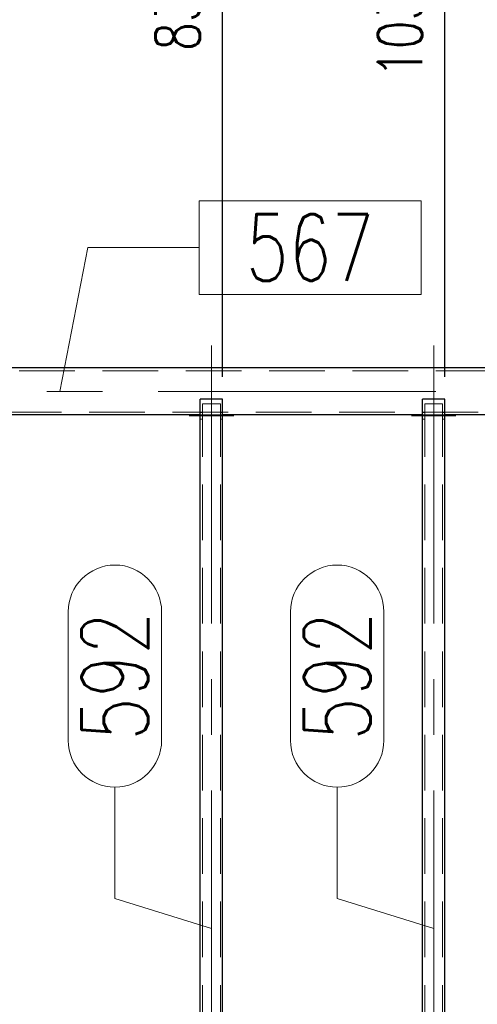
# Model space of a CAD drawing. Header units: millimetres. Extents: x -845 to -83, y 8759 to 9255.
# Tile 75 of 119: x -506 to -486, y 8913 to 8957. Entities that reach past the tile are written whole.
import ezdxf

# ---------------------------------------------------------------- set-up
doc = ezdxf.new("R2010")
doc.units = ezdxf.units.MM
doc.header["$LTSCALE"] = 10
doc.linetypes.add('HIDDEN', pattern=[0.375, 0.25, -0.125])
doc.linetypes.add('MITTE', pattern=[2, 1.25, -0.25, 0.25, -0.25])
doc.layers.get('Defpoints').update_dxf_attribs({"color": 1})
for name, color, linetype, lineweight in [('PS_DIM', 4, 'Continuous', 13), ('PS_Hidden', 2, 'HIDDEN', 9), ('PS_Mid', 5, 'MITTE', 15), ('PS_Pos', 1, 'Continuous', 15), ('PS_Shape', 161, 'Continuous', 30), ('PS_SOLID', 7, 'Continuous', 30)]:
    doc.layers.add(name, color=color, linetype=linetype, lineweight=lineweight)
doc.styles.add('simplex', font='simplex.shx', dxfattribs={"width": 0.75})
doc.dimstyles.new('1_20_GŁ_DS1-LS20', dxfattribs={"dimtxt": 2, "dimasz": 2, "dimexe": 2, "dimexo": 1, "dimgap": 1, "dimtad": 1, "dimjust": 4, "dimdec": 0, "dimlfac": 20, "dimtxsty": 'simplex', "dimblk1": 'NONE', "dimsah": 1, "dimcen": 2, "dimclrd": 256, "dimclre": 256, "dimclrt": 4, "dimadec": 1, "dimazin": 0, "dimtfac": 1, "dimtdec": 0, "dimtmove": 2, "dimatfit": 3, "dimfxl": 1, "dimarcsym": 0})
doc.dimstyles.new('1_20_PRZ', dxfattribs={"dimtxt": 2, "dimasz": 1, "dimexe": 2, "dimexo": 5, "dimgap": 1, "dimtad": 1, "dimdec": 0, "dimlfac": 20, "dimtxsty": 'simplex', "dimblk": 'dimznak', "dimcen": 2, "dimse1": 1, "dimse2": 1, "dimclrd": 256, "dimclrt": 4, "dimadec": 1, "dimazin": 0, "dimtfac": 1, "dimtdec": 0, "dimtix": 1, "dimtmove": 2, "dimatfit": 3, "dimldrblk": 'dim-grot', "dimfxl": 1, "dimarcsym": 0})

# ---------------------------------------------------------------- blocks, each defined once
blk = doc.blocks.new('*D109')
at = {"layer": 'Defpoints', "color": 0, "transparency": 16777216}
for p in [(-497.343, 8960.961), (-497.343, 8940.418), (-539.073, 8939.709)]:
    blk.add_point(p, dxfattribs=at)
at = {"layer": 'PS_DIM', "lineweight": -2, "transparency": 16777216}
for p, q in [((-539.073, 8940.709), (-539.073, 8962.961)), ((-497.343, 8941.418), (-497.343, 8962.961)), ((-539.073, 8960.961), (-499.343, 8960.961))]:
    blk.add_line(p, q, dxfattribs=at)
at = {"layer": 'PS_DIM', "transparency": 16777216}
blk.add_solid([(-499.343, 8961.294), (-499.343, 8960.628), (-497.343, 8960.961)], dxfattribs=at)
at = {"layer": 'PS_DIM', "color": 4, "transparency": 16777216, "insert": (-499.363, 8958.012), "char_height": 2, "attachment_point": 5, "rotation": 90, "style": 'simplex'}
blk.add_mtext('835', dxfattribs=at)
blk = doc.blocks.new('_None')
blk = doc.blocks.new('*D110')
at = {"layer": 'Defpoints', "color": 0, "transparency": 16777216}
for p in [(-487.343, 8960.961), (-487.343, 8940.418), (-539.073, 8939.709)]:
    blk.add_point(p, dxfattribs=at)
at = {"layer": 'PS_DIM', "lineweight": -2, "transparency": 16777216}
for p, q in [((-539.073, 8940.709), (-539.073, 8962.961)), ((-487.343, 8941.418), (-487.343, 8962.961)), ((-539.073, 8960.961), (-489.343, 8960.961))]:
    blk.add_line(p, q, dxfattribs=at)
at = {"layer": 'PS_DIM', "transparency": 16777216}
blk.add_solid([(-489.343, 8961.294), (-489.343, 8960.628), (-487.343, 8960.961)], dxfattribs=at)
at = {"layer": 'PS_DIM', "color": 4, "transparency": 16777216, "insert": (-489.363, 8957.441), "char_height": 2, "attachment_point": 5, "rotation": 90, "style": 'simplex'}
blk.add_mtext('1035', dxfattribs=at)
blk = doc.blocks.new('*D111')
at = {"layer": 'Defpoints', "color": 0, "transparency": 16777216}
for p in [(-477.343, 8960.961), (-477.343, 8940.418), (-539.073, 8939.709)]:
    blk.add_point(p, dxfattribs=at)
at = {"layer": 'PS_DIM', "lineweight": -2, "transparency": 16777216}
for p, q in [((-539.073, 8940.709), (-539.073, 8962.961)), ((-477.343, 8941.418), (-477.343, 8962.961)), ((-539.073, 8960.961), (-479.343, 8960.961))]:
    blk.add_line(p, q, dxfattribs=at)
at = {"layer": 'PS_DIM', "transparency": 16777216}
blk.add_solid([(-479.343, 8961.294), (-479.343, 8960.628), (-477.343, 8960.961)], dxfattribs=at)
at = {"layer": 'PS_DIM', "color": 4, "transparency": 16777216, "insert": (-479.363, 8957.441), "char_height": 2, "attachment_point": 5, "rotation": 90, "style": 'simplex'}
blk.add_mtext('1235', dxfattribs=at)
blk = doc.blocks.new('*D112')
at = {"layer": 'Defpoints', "color": 0, "transparency": 16777216}
for p in [(-470.243, 8960.961), (-470.243, 8941.829), (-539.073, 8939.709)]:
    blk.add_point(p, dxfattribs=at)
at = {"layer": 'PS_DIM', "lineweight": -2, "transparency": 16777216}
for p, q in [((-539.073, 8940.709), (-539.073, 8962.961)), ((-470.243, 8942.829), (-470.243, 8962.961)), ((-539.073, 8960.961), (-472.243, 8960.961))]:
    blk.add_line(p, q, dxfattribs=at)
at = {"layer": 'PS_DIM', "transparency": 16777216}
blk.add_solid([(-472.243, 8961.294), (-472.243, 8960.628), (-470.243, 8960.961)], dxfattribs=at)
at = {"layer": 'PS_DIM', "color": 4, "transparency": 16777216, "insert": (-472.263, 8957.441), "char_height": 2, "attachment_point": 5, "rotation": 90, "style": 'simplex'}
blk.add_mtext('1377', dxfattribs=at)
blk = doc.blocks.new('*D113')
at = {"layer": 'Defpoints', "color": 0, "transparency": 16777216}
for p in [(-466.783, 8960.961), (-539.073, 8939.709), (-466.783, 8938.369)]:
    blk.add_point(p, dxfattribs=at)
at = {"layer": 'PS_DIM', "lineweight": -2, "transparency": 16777216}
for p, q in [((-539.073, 8940.709), (-539.073, 8962.961)), ((-466.783, 8939.369), (-466.783, 8962.961)), ((-539.073, 8960.961), (-468.783, 8960.961))]:
    blk.add_line(p, q, dxfattribs=at)
at = {"layer": 'PS_DIM', "transparency": 16777216}
blk.add_solid([(-468.783, 8961.294), (-468.783, 8960.628), (-466.783, 8960.961)], dxfattribs=at)
at = {"layer": 'PS_DIM', "color": 4, "transparency": 16777216, "insert": (-468.803, 8957.477), "char_height": 2, "attachment_point": 5, "rotation": 90, "style": 'simplex'}
blk.add_mtext('1446', dxfattribs=at)
blk = doc.blocks.new('dimznak')
at = {"color": 0}
for points in [[(0, 2), (0, -2)], [(-2, 0), (2, 0)]]:
    blk.add_lwpolyline(points, dxfattribs=at)
at = {"color": 2}
blk.add_lwpolyline([(1, 1), (-1, -1)], dxfattribs=at)
blk = doc.blocks.new('*D137')
at = {"layer": 'Defpoints', "color": 0, "transparency": 16777216}
for p in [(-470.243, 8941.829), (-619.283, 8849.329), (-452.312, 8849.329)]:
    blk.add_point(p, dxfattribs=at)
at = {"layer": 'PS_DIM', "lineweight": -2, "transparency": 16777216}
blk.add_line((-452.312, 8940.829), (-452.312, 8850.329), dxfattribs=at)
for p, rotation in [((-452.312, 8941.829), 90), ((-452.312, 8849.329), 270)]:
    blk.add_blockref('dimznak', p, dxfattribs=dict(at, rotation=rotation))
at = {"layer": 'PS_DIM', "color": 4, "transparency": 16777216, "insert": (-454.312, 8895.579), "char_height": 2, "attachment_point": 5, "rotation": 90, "style": 'simplex'}
blk.add_mtext('1850', dxfattribs=at)
blk = doc.blocks.new('dim-grot')
blk.add_hatch(color=256).paths.add_polyline_path([(0, 0), (-2, 0.5), (-2, -0.5)])
blk.add_lwpolyline([(0, 0), (-2, 0.5), (-2, -0.5), (0, 0)])
blk = doc.blocks.new('*X258')
at = {"layer": 'PS_Hidden', "color": 2, "linetype": 'HIDDEN'}
for p, q in [((-470.243, 8941.699), (-539.073, 8941.699)), ((-470.843, 8939.839), (-538.473, 8939.839)), ((-498.243, 8892.829), (-498.243, 8940.209)), ((-498.243, 8940.209), (-497.443, 8940.209)), ((-497.443, 8892.829), (-497.443, 8940.209)), ((-488.243, 8892.829), (-488.243, 8940.209)), ((-488.243, 8940.209), (-487.443, 8940.209)), ((-487.443, 8892.829), (-487.443, 8940.209)), ((-498.243, 8939.823), (-498.343, 8939.823)), ((-498.343, 8939.709), (-498.243, 8939.709)), ((-497.343, 8939.709), (-498.343, 8939.709)), ((-498.243, 8939.523), (-498.343, 8939.523)), ((-497.343, 8939.823), (-497.443, 8939.823)), ((-497.443, 8939.709), (-497.343, 8939.709)), ((-497.343, 8939.523), (-497.443, 8939.523)), ((-488.243, 8939.823), (-488.343, 8939.823)), ((-488.343, 8939.709), (-488.243, 8939.709)), ((-487.343, 8939.709), (-488.343, 8939.709)), ((-488.243, 8939.523), (-488.343, 8939.523)), ((-487.343, 8939.823), (-487.443, 8939.823)), ((-487.443, 8939.709), (-487.343, 8939.709)), ((-487.343, 8939.523), (-487.443, 8939.523))]:
    blk.add_line(p, q, dxfattribs=at)
at = {"layer": 'PS_Mid', "color": 5, "linetype": 'MITTE'}
for p, q in [((-497.843, 8890.329), (-497.843, 8942.918)), ((-487.843, 8890.329), (-487.843, 8942.918)), ((-467.743, 8940.769), (-541.573, 8940.769)), ((-498.843, 8939.673), (-497.743, 8939.673)), ((-498.843, 8939.673), (-497.743, 8939.673)), ((-497.943, 8939.673), (-496.843, 8939.673)), ((-497.943, 8939.673), (-496.843, 8939.673)), ((-488.843, 8939.673), (-487.743, 8939.673)), ((-488.843, 8939.673), (-487.743, 8939.673)), ((-487.943, 8939.673), (-486.843, 8939.673)), ((-487.943, 8939.673), (-486.843, 8939.673))]:
    blk.add_line(p, q, dxfattribs=at)
at = {"layer": 'PS_SOLID', "color": 7, "linetype": 'Continuous'}
for p, q in [((-470.243, 8941.829), (-539.073, 8941.829)), ((-498.343, 8892.829), (-498.343, 8940.418)), ((-497.343, 8940.418), (-498.343, 8940.418)), ((-497.343, 8892.829), (-497.343, 8940.418)), ((-488.343, 8892.829), (-488.343, 8940.418)), ((-487.343, 8940.418), (-488.343, 8940.418)), ((-487.343, 8892.829), (-487.343, 8940.418)), ((-498.343, 8939.709), (-507.343, 8939.709)), ((-488.343, 8939.709), (-497.343, 8939.709)), ((-478.343, 8939.709), (-487.343, 8939.709))]:
    blk.add_line(p, q, dxfattribs=at)
blk = doc.blocks.new('*X280')
at = {"color": 1}
for p, q in [((-488.413, 8949.331), (-498.399, 8949.331)), ((-498.399, 8949.331), (-498.399, 8945.131)), ((-488.413, 8945.131), (-488.413, 8949.331)), ((-504.658, 8940.769), (-503.399, 8947.231)), ((-503.399, 8947.231), (-498.399, 8947.231)), ((-498.399, 8945.131), (-488.413, 8945.131))]:
    blk.add_line(p, q, dxfattribs=at)
at = {"color": 30, "style": 'simplex', "width": 0.75}
blk.add_text('567', height=3, dxfattribs=at).set_placement((-496.299, 8945.731))
blk = doc.blocks.new('*X723')
at = {"color": 1}
for p, q in [((-504.285, 8925.076), (-504.285, 8930.862)), ((-500.085, 8925.076), (-500.085, 8930.862)), ((-502.185, 8917.976), (-502.185, 8922.976)), ((-497.843, 8916.63), (-502.185, 8917.976))]:
    blk.add_line(p, q, dxfattribs=at)
for centre, start, end in [((-502.185, 8930.862), 0, 180), ((-502.185, 8925.076), 180, 0)]:
    blk.add_arc(centre, 2.1, start, end, dxfattribs=at)
at = {"color": 30, "style": 'simplex', "width": 0.75}
blk.add_text('592', height=3, rotation=90, dxfattribs=at).set_placement((-500.685, 8925.076))
blk = doc.blocks.new('*X724')
at = {"color": 1}
for p, q in [((-494.285, 8925.076), (-494.285, 8930.862)), ((-490.085, 8925.076), (-490.085, 8930.862)), ((-492.185, 8917.976), (-492.185, 8922.976)), ((-487.843, 8916.63), (-492.185, 8917.976))]:
    blk.add_line(p, q, dxfattribs=at)
for centre, start, end in [((-492.185, 8930.862), 0, 180), ((-492.185, 8925.076), 180, 0)]:
    blk.add_arc(centre, 2.1, start, end, dxfattribs=at)
at = {"color": 30, "style": 'simplex', "width": 0.75}
blk.add_text('592', height=3, rotation=90, dxfattribs=at).set_placement((-490.685, 8925.076))

msp = doc.modelspace()

# ---------------------------------------------------------------- block references
at = {"layer": 'PS_Pos'}
for name in ['*X280', '*X723', '*X724']:
    msp.add_blockref(name, (0, 0), dxfattribs=at)
at = {"layer": 'PS_Shape', "color": 31}
msp.add_blockref('*X258', (0, 0), dxfattribs=at)

# ---------------------------------------------------------------- dimensions: what is measured, and where the dimension line sits
at = {"layer": 'PS_DIM'}
for base, p2, picture, middle in [((-497.343, 8960.961), (-497.343, 8940.418), '*D109', (-499.363, 8958.012)), ((-487.343, 8960.961), (-487.343, 8940.418), '*D110', (-489.363, 8957.441)), ((-477.343, 8960.961), (-477.343, 8940.418), '*D111', (-479.363, 8957.441)), ((-470.243, 8960.961), (-470.243, 8941.829), '*D112', (-472.263, 8957.441)), ((-466.783, 8960.961), (-466.783, 8938.369), '*D113', (-468.803, 8957.477))]:
    dim = msp.add_linear_dim(base=base, p1=(-539.073, 8939.709), p2=p2, dimstyle='1_20_GŁ_DS1-LS20', dxfattribs=at)
    dim.commit()
    dim.dimension.update_dxf_attribs({"geometry": picture, "text_midpoint": middle, "dimtype": 128, "text_rotation": 90})
dim = msp.add_linear_dim(base=(-452.312, 8849.329), p1=(-470.243, 8941.829), p2=(-619.283, 8849.329), angle=90, dimstyle='1_20_PRZ', dxfattribs=at)
dim.commit()
dim.dimension.update_dxf_attribs({"geometry": '*D137', "text_midpoint": (-454.312, 8895.579)})

doc.saveas('drawing.dxf')
